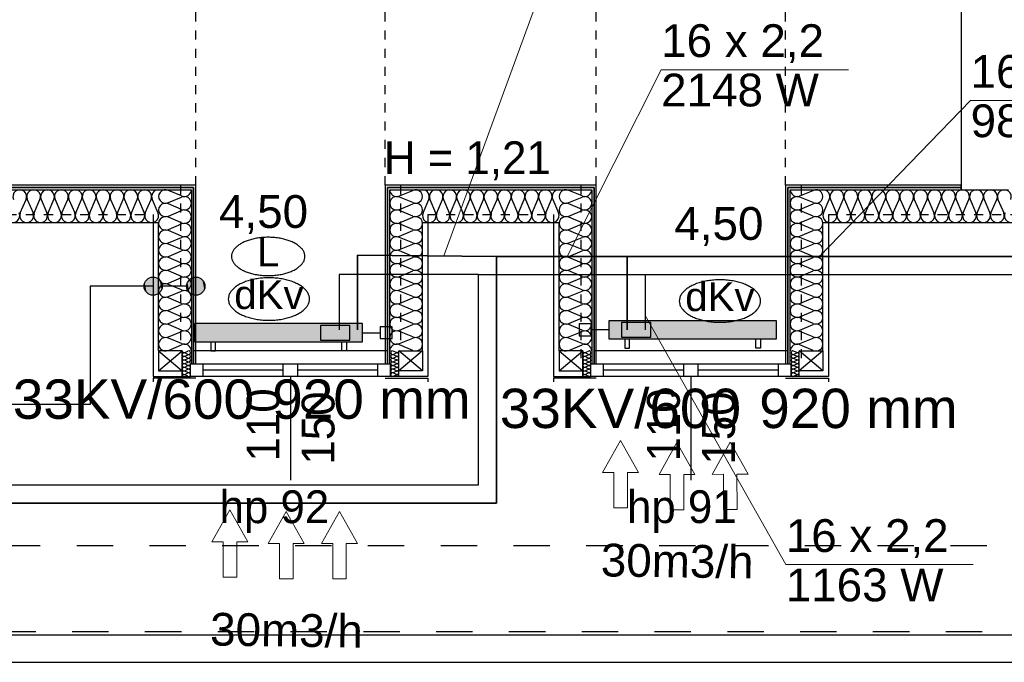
# Model space of a CAD drawing. Header units: millimetres. Extents: x 45180 to 119519, y 31297 to 302414.
# Tile 62 of 97: x 62897 to 68306, y 241100 to 244629. Entities that reach past the tile are written whole.
import ezdxf
from ezdxf.lldxf.tags import DXFTag

# ---------------------------------------------------------------- set-up
doc = ezdxf.new("R2010")
doc.units = ezdxf.units.MM
doc.header["$MEASUREMENT"] = 0
doc.linetypes.add('Hidden Line', pattern=[100, 50, -50])
doc.linetypes.add('Przerywana', pattern=[400, 200, -200])
doc.layers.get('0').update_dxf_attribs({"color": 252})
for name, color, linetype in [('#opisy', 7, 'Continuous'), ('#podkład', 252, 'Continuous'), ('IS_Armatura_podłączeniowa_grz._dolnozas.', 7, 'SOLID'), ('IS_Armatura_Therm', 7, 'SOLID'), ('IS_Grafika', 7, 'SOLID'), ('IS_Grzejniki_Plan_rzut', 7, 'SOLID'), ('IS_Opisy_działek_Therm', 7, 'SOLID'), ('IS_Text_Armatury_Therm', 7, 'Continuous'), ('IS_Text_Odbiornikow_Therm', 7, 'Continuous')]:
    doc.layers.add(name, color=color, linetype=linetype)
doc.layers.add('IS_Powrót', color=5, linetype='DASHDOT', lineweight=35)
doc.layers.add('IS_Zasilanie', color=1, linetype='SOLID', lineweight=30)
doc.styles.add('ARIAL', font='arial.ttf', dxfattribs={"width": 0.75})
doc.styles.add('GENERATED_STYLE_5', font='txt')
doc.styles.get("Standard").update_dxf_attribs({"font": 'arial.ttf', "bigfont": 'BIGFONT.SHX'})
tags = doc.linetypes.add('DASHDOT', pattern=[20, 10, -5, 0, -5]).pattern_tags.tags
tags[10:11] = [DXFTag(74, 4), DXFTag(75, 0), DXFTag(340, '0'), DXFTag(46, 0.0), DXFTag(50, 0.0), DXFTag(44, 0.0), DXFTag(45, 0.0)]
tags[8:9] = [DXFTag(74, 4), DXFTag(75, 0), DXFTag(340, '0'), DXFTag(46, 0.0), DXFTag(50, 0.0), DXFTag(44, 0.0), DXFTag(45, 0.0)]
tags[6:7] = [DXFTag(74, 4), DXFTag(75, 0), DXFTag(340, '0'), DXFTag(46, 0.0), DXFTag(50, 0.0), DXFTag(44, 0.0), DXFTag(45, 0.0)]
tags[4:5] = [DXFTag(74, 4), DXFTag(75, 0), DXFTag(340, '0'), DXFTag(46, 0.0), DXFTag(50, 0.0), DXFTag(44, 0.0), DXFTag(45, 0.0)]
tags = doc.linetypes.add('SOLID', pattern=[10, 10, 0]).pattern_tags.tags
tags[6:7] = [DXFTag(74, 4), DXFTag(75, 0), DXFTag(340, '0'), DXFTag(46, 0.0), DXFTag(50, 0.0), DXFTag(44, 0.0), DXFTag(45, 0.0)]
tags[4:5] = [DXFTag(74, 4), DXFTag(75, 0), DXFTag(340, '0'), DXFTag(46, 0.0), DXFTag(50, 0.0), DXFTag(44, 0.0), DXFTag(45, 0.0)]

# ---------------------------------------------------------------- blocks, each defined once
blk = doc.blocks.new('E210168')
at = {"color": 7, "lineweight": 13}
for p, q in [((19.41, 19.75), (19.41, 13.6)), ((19.41, 19.75), (36.98, 9.88)), ((19.41, 0), (36.98, 9.88)), ((19.41, 6.15), (19.41, 0))]:
    blk.add_line(p, q, dxfattribs=at)
blk.add_lwpolyline([(19.41, 13.6), (0, 13.6), (0, 6.15), (19.41, 6.15)], dxfattribs=at)

msp = doc.modelspace()

# ---------------------------------------------------------------- hatches: boundary and pattern name
at = {"layer": 'IS_Grzejniki_Plan_rzut', "ltscale": 10}
for points in [[(63860, 242860), (64780, 242860), (64780, 242960), (63860, 242960)], [(66134, 242876), (67054, 242876), (67054, 242976), (66134, 242976)]]:
    msp.add_hatch(color=251, dxfattribs=at).paths.add_polyline_path(points)

# ---------------------------------------------------------------- linework, layer by layer
at = {"layer": '#podkład', "linetype": 'Continuous'}
for p, q in [((68070, 246410), (68070, 243695)), ((63852.5, 243707.5), (60877.5, 243707.5)), ((60877.5, 243707.5), (63852.5, 243707.5)), ((63865, 243720), (60890, 243720)), ((63852.5, 242740), (63852.5, 243707.5)), ((63852.5, 243707.5), (63852.5, 242740)), ((63865, 242740), (63865, 243720)), ((66065, 243720), (64905, 243720)), ((64905, 243720), (64905, 242740)), ((66052.5, 243707.5), (64917.5, 243707.5)), ((64917.5, 243707.5), (66052.5, 243707.5)), ((64917.5, 243707.5), (64917.5, 242740)), ((64917.5, 242740), (64917.5, 243707.5)), ((66052.5, 242740), (66052.5, 243707.5)), ((66052.5, 243707.5), (66052.5, 242740)), ((66065, 242740), (66065, 243720)), ((68070, 243720), (67105, 243720)), ((67105, 243720), (67105, 242740)), ((68070, 243707.5), (67117.5, 243707.5)), ((67117.5, 243707.5), (68070, 243707.5)), ((67117.5, 243707.5), (67117.5, 242740)), ((67117.5, 242740), (67117.5, 243707.5)), ((68070, 243707.5), (68070, 243720)), ((68070, 243695), (68070, 243707.5)), ((60865, 243695), (63840, 243695)), ((63786.4, 243661.2), (63713.6, 243691.9)), ((63713.6, 243624.3), (63786.4, 243655)), ((63840, 243695), (63840, 242740)), ((64930, 243695), (66040, 243695)), ((64930, 242740), (64930, 243695)), ((64983.6, 243661.2), (65056.4, 243691.9)), ((65056.4, 243624.3), (64983.6, 243655)), ((65986.4, 243661.2), (65913.6, 243691.9)), ((65913.6, 243624.3), (65986.4, 243655)), ((66040, 243695), (66040, 242740)), ((67130, 243695), (68070, 243695)), ((67130, 242740), (67130, 243695)), ((67183.6, 243661.2), (67256.4, 243691.9)), ((67256.4, 243624.3), (67183.6, 243655)), ((68070, 243695), (68330, 243695)), ((62900.4, 243568.6), (62932.1, 243641.4)), ((62938.5, 243641.4), (62970.3, 243568.6)), ((62976.7, 243568.6), (63008.4, 243641.4)), ((63014.8, 243641.4), (63046.5, 243568.6)), ((63052.9, 243568.6), (63084.7, 243641.4)), ((63091.1, 243641.4), (63122.8, 243568.6)), ((63129.2, 243568.6), (63161, 243641.4)), ((63167.4, 243641.4), (63199.1, 243568.6)), ((63205.5, 243568.6), (63237.2, 243641.4)), ((63243.7, 243641.4), (63275.4, 243568.6)), ((63281.8, 243568.6), (63313.5, 243641.4)), ((63319.9, 243641.4), (63351.7, 243568.6)), ((63358.1, 243568.6), (63389.8, 243641.4)), ((63396.2, 243641.4), (63427.9, 243568.6)), ((63434.4, 243568.6), (63466.1, 243641.4)), ((63472.5, 243641.4), (63504.2, 243568.6)), ((63510.6, 243568.6), (63542.4, 243641.4)), ((63548.8, 243641.4), (63580.5, 243568.6)), ((63586.9, 243568.6), (63618.7, 243641.4)), ((63625.1, 243641.4), (63656.8, 243568.6)), ((63786.4, 243587.5), (63713.6, 243618.2)), ((64983.6, 243587.5), (65056.4, 243618.2)), ((65113.1, 243568.6), (65144.3, 243641.4)), ((65150.6, 243641.4), (65181.8, 243568.6)), ((65188.1, 243568.6), (65219.3, 243641.4)), ((65225.6, 243641.4), (65256.8, 243568.6)), ((65263.1, 243568.6), (65294.3, 243641.4)), ((65300.6, 243641.4), (65331.8, 243568.6)), ((65338.1, 243568.6), (65369.3, 243641.4)), ((65375.6, 243641.4), (65406.8, 243568.6)), ((65413.1, 243568.6), (65444.3, 243641.4)), ((65450.6, 243641.4), (65481.8, 243568.6)), ((65488.1, 243568.6), (65519.3, 243641.4)), ((65525.6, 243641.4), (65556.8, 243568.6)), ((65563.1, 243568.6), (65594.3, 243641.4)), ((65600.6, 243641.4), (65631.8, 243568.6)), ((65638.1, 243568.6), (65669.3, 243641.4)), ((65675.6, 243641.4), (65706.8, 243568.6)), ((65713.1, 243568.6), (65744.3, 243641.4)), ((65750.6, 243641.4), (65781.8, 243568.6)), ((65788.1, 243568.6), (65819.3, 243641.4)), ((65825.6, 243641.4), (65856.8, 243568.6)), ((65986.4, 243587.5), (65913.6, 243618.2)), ((67183.6, 243587.5), (67256.4, 243618.2)), ((67313.2, 243568.6), (67345.1, 243641.4)), ((67351.6, 243641.4), (67383.4, 243568.6)), ((67389.9, 243568.6), (67421.8, 243641.4)), ((67428.2, 243641.4), (67460.1, 243568.6)), ((67466.6, 243568.6), (67498.4, 243641.4)), ((67504.9, 243641.4), (67536.8, 243568.6)), ((67543.2, 243568.6), (67575.1, 243641.4)), ((67581.6, 243641.4), (67613.4, 243568.6)), ((67619.9, 243568.6), (67651.8, 243641.4)), ((67658.2, 243641.4), (67690.1, 243568.6)), ((67696.6, 243568.6), (67728.4, 243641.4)), ((67734.9, 243641.4), (67766.8, 243568.6)), ((67773.2, 243568.6), (67805.1, 243641.4)), ((67811.6, 243641.4), (67843.4, 243568.6)), ((67849.9, 243568.6), (67881.8, 243641.4)), ((67888.2, 243641.4), (67920.1, 243568.6)), ((67926.6, 243568.6), (67958.4, 243641.4)), ((67964.9, 243641.4), (67996.8, 243568.6)), ((68003.2, 243568.6), (68035.1, 243641.4)), ((68041.6, 243641.4), (68073.4, 243568.6)), ((68079.9, 243568.6), (68111.8, 243641.4)), ((68118.2, 243641.4), (68150.1, 243568.6)), ((68156.6, 243568.6), (68188.4, 243641.4)), ((68194.9, 243641.4), (68226.8, 243568.6)), ((68233.2, 243568.6), (68265.1, 243641.4)), ((68271.6, 243641.4), (68303.4, 243568.6)), ((63630, 243560), (63630, 242670)), ((63713.6, 243550.6), (63786.4, 243581.3)), ((63786.4, 243513.7), (63713.6, 243544.4)), ((65056.4, 243550.6), (64983.6, 243581.3)), ((64983.6, 243513.7), (65056.4, 243544.4)), ((65140, 243560), (65140, 242670)), ((65830, 243560), (65830, 242670)), ((65913.6, 243550.6), (65986.4, 243581.3)), ((65986.4, 243513.7), (65913.6, 243544.4)), ((67256.4, 243550.6), (67183.6, 243581.3)), ((67183.6, 243513.7), (67256.4, 243544.4)), ((67340, 243560), (67340, 242670)), ((60685, 243515), (63660, 243515)), ((63660, 242810), (63660, 243515)), ((63713.6, 243476.8), (63786.4, 243507.5)), ((65056.4, 243476.8), (64983.6, 243507.5)), ((65110, 242810), (65110, 243515)), ((65110, 243515), (65860, 243515)), ((65860, 242810), (65860, 243515)), ((65913.6, 243476.8), (65986.4, 243507.5)), ((67256.4, 243476.8), (67183.6, 243507.5)), ((67310, 242810), (67310, 243515)), ((67310, 243515), (68690, 243515)), ((63786.4, 243440), (63713.6, 243470.7)), ((63713.6, 243403.1), (63786.4, 243433.8)), ((64983.6, 243440), (65056.4, 243470.7)), ((65056.4, 243403.1), (64983.6, 243433.8)), ((65986.4, 243440), (65913.6, 243470.7)), ((65913.6, 243403.1), (65986.4, 243433.8)), ((67183.6, 243440), (67256.4, 243470.7)), ((67256.4, 243403.1), (67183.6, 243433.8)), ((63786.4, 243366.2), (63713.6, 243396.9)), ((64983.6, 243366.2), (65056.4, 243396.9)), ((65986.4, 243366.2), (65913.6, 243396.9)), ((67183.6, 243366.2), (67256.4, 243396.9)), ((63713.6, 243329.3), (63786.4, 243360)), ((63786.4, 243292.5), (63713.6, 243323.2)), ((65056.4, 243329.3), (64983.6, 243360)), ((64983.6, 243292.5), (65056.4, 243323.2)), ((65913.6, 243329.3), (65986.4, 243360)), ((65986.4, 243292.5), (65913.6, 243323.2)), ((67256.4, 243329.3), (67183.6, 243360)), ((67183.6, 243292.5), (67256.4, 243323.2)), ((63713.6, 243255.6), (63786.4, 243286.3)), ((65056.4, 243255.6), (64983.6, 243286.3)), ((65913.6, 243255.6), (65986.4, 243286.3)), ((67256.4, 243255.6), (67183.6, 243286.3)), ((63786.4, 243218.7), (63713.6, 243249.4)), ((63713.6, 243181.8), (63786.4, 243212.5)), ((64983.6, 243218.7), (65056.4, 243249.4)), ((65056.4, 243181.8), (64983.6, 243212.5)), ((65986.4, 243218.7), (65913.6, 243249.4)), ((65913.6, 243181.8), (65986.4, 243212.5)), ((67183.6, 243218.7), (67256.4, 243249.4)), ((67256.4, 243181.8), (67183.6, 243212.5)), ((63630, 243165.6), (63284.6, 243165.6)), ((63284.6, 243165.6), (63284.6, 242516)), ((63815, 243165.6), (63680, 243165.6)), ((63786.4, 243145), (63713.6, 243175.7)), ((64983.6, 243145), (65056.4, 243175.7)), ((65986.4, 243145), (65913.6, 243175.7)), ((67183.6, 243145), (67256.4, 243175.7)), ((63713.6, 243108.1), (63786.4, 243138.8)), ((65056.4, 243108.1), (64983.6, 243138.8)), ((65913.6, 243108.1), (65986.4, 243138.8)), ((67256.4, 243108.1), (67183.6, 243138.8)), ((63786.4, 243071.2), (63713.6, 243101.9)), ((63713.6, 243034.3), (63786.4, 243065)), ((64983.6, 243071.2), (65056.4, 243101.9)), ((65056.4, 243034.3), (64983.6, 243065)), ((65986.4, 243071.2), (65913.6, 243101.9)), ((65913.6, 243034.3), (65986.4, 243065)), ((67183.6, 243071.2), (67256.4, 243101.9)), ((67256.4, 243034.3), (67183.6, 243065)), ((63786.4, 242997.5), (63713.6, 243028.2)), ((64983.6, 242997.5), (65056.4, 243028.2)), ((65986.4, 242997.5), (65913.6, 243028.2)), ((67183.6, 242997.5), (67256.4, 243028.2)), ((63713.6, 242960.6), (63786.4, 242991.3)), ((63786.4, 242923.7), (63713.6, 242954.4)), ((65056.4, 242960.6), (64983.6, 242991.3)), ((64983.6, 242923.7), (65056.4, 242954.4)), ((65913.6, 242960.6), (65986.4, 242991.3)), ((65986.4, 242923.7), (65913.6, 242954.4)), ((67256.4, 242960.6), (67183.6, 242991.3)), ((67183.6, 242923.7), (67256.4, 242954.4)), ((63713.6, 242886.8), (63786.4, 242917.5)), ((65056.4, 242886.8), (64983.6, 242917.5)), ((65913.6, 242886.8), (65986.4, 242917.5)), ((67256.4, 242886.8), (67183.6, 242917.5)), ((63786.4, 242850), (63713.6, 242880.7)), ((63713.6, 242813.1), (63786.4, 242843.8)), ((64983.6, 242850), (65056.4, 242880.7)), ((65056.4, 242813.1), (64983.6, 242843.8)), ((65986.4, 242850), (65913.6, 242880.7)), ((65913.6, 242813.1), (65986.4, 242843.8)), ((67183.6, 242850), (67256.4, 242880.7)), ((67256.4, 242813.1), (67183.6, 242843.8)), ((63660, 242810), (63660, 242700)), ((63790, 242810), (63660, 242810)), ((63660, 242810), (63790, 242700)), ((63660, 242700), (63790, 242810)), ((63790, 242700), (63790, 242810)), ((63803.4, 242800.8), (63821.6, 242809.2)), ((63821.6, 242790.8), (63803.4, 242799.2)), ((63803.4, 242780.8), (63821.6, 242789.2)), ((63821.6, 242770.8), (63803.4, 242779.2)), ((64915, 242810), (63855, 242810)), ((64966.6, 242800.8), (64948.4, 242809.2)), ((64948.4, 242790.8), (64966.6, 242799.2)), ((64966.6, 242780.8), (64948.4, 242789.2)), ((64948.4, 242770.8), (64966.6, 242779.2)), ((65110, 242700), (64980, 242810)), ((65110, 242810), (64980, 242700)), ((64980, 242810), (65110, 242810)), ((64980, 242700), (64980, 242810)), ((65110, 242810), (65110, 242700)), ((65860, 242810), (65860, 242700)), ((65990, 242810), (65860, 242810)), ((65860, 242810), (65990, 242700)), ((65860, 242700), (65990, 242810)), ((65990, 242700), (65990, 242810)), ((66003.4, 242800.8), (66021.6, 242809.2)), ((66021.6, 242790.8), (66003.4, 242799.2)), ((66003.4, 242780.8), (66021.6, 242789.2)), ((66021.6, 242770.8), (66003.4, 242779.2)), ((67115, 242810), (66055, 242810)), ((67166.6, 242800.8), (67148.4, 242809.2)), ((67148.4, 242790.8), (67166.6, 242799.2)), ((67166.6, 242780.8), (67148.4, 242789.2)), ((67148.4, 242770.8), (67166.6, 242779.2)), ((67310, 242700), (67180, 242810)), ((67310, 242810), (67180, 242700)), ((67180, 242810), (67310, 242810)), ((67180, 242700), (67180, 242810)), ((67310, 242810), (67310, 242700)), ((63803.4, 242760.8), (63821.6, 242769.2)), ((63821.6, 242750.8), (63803.4, 242759.2)), ((63803.4, 242740.8), (63821.6, 242749.2)), ((63821.6, 242730.8), (63803.4, 242739.2)), ((63803.4, 242720.8), (63821.6, 242729.2)), ((63835, 242740), (64935, 242740)), ((63835, 242670), (63835, 242740)), ((63840, 242740), (63852.5, 242740)), ((63852.5, 242740), (63865, 242740)), ((63905, 242670), (63905, 242740)), ((64345, 242670), (64345, 242740)), ((64425, 242670), (64425, 242740)), ((64865, 242670), (64865, 242740)), ((64905, 242740), (64917.5, 242740)), ((64917.5, 242740), (64930, 242740)), ((64935, 242670), (64935, 242740)), ((64966.6, 242760.8), (64948.4, 242769.2)), ((64948.4, 242750.8), (64966.6, 242759.2)), ((64966.6, 242740.8), (64948.4, 242749.2)), ((64948.4, 242730.8), (64966.6, 242739.2)), ((64966.6, 242720.8), (64948.4, 242729.2)), ((66003.4, 242760.8), (66021.6, 242769.2)), ((66021.6, 242750.8), (66003.4, 242759.2)), ((66003.4, 242740.8), (66021.6, 242749.2)), ((66021.6, 242730.8), (66003.4, 242739.2)), ((66003.4, 242720.8), (66021.6, 242729.2)), ((66035, 242740), (67135, 242740)), ((66035, 242670), (66035, 242740)), ((66040, 242740), (66052.5, 242740)), ((66052.5, 242740), (66065, 242740)), ((66105, 242670), (66105, 242740)), ((66545, 242670), (66545, 242740)), ((66625, 242670), (66625, 242740)), ((67065, 242670), (67065, 242740)), ((67105, 242740), (67117.5, 242740)), ((67117.5, 242740), (67130, 242740)), ((67135, 242670), (67135, 242740)), ((67166.6, 242760.8), (67148.4, 242769.2)), ((67148.4, 242750.8), (67166.6, 242759.2)), ((67166.6, 242740.8), (67148.4, 242749.2)), ((67148.4, 242730.8), (67166.6, 242739.2)), ((67166.6, 242720.8), (67148.4, 242729.2)), ((63630, 242670), (63835, 242670)), ((63660, 242700), (63790, 242700)), ((63790, 242670), (63790, 242700)), ((63821.6, 242710.8), (63803.4, 242719.2)), ((63803.4, 242700.8), (63821.6, 242709.2)), ((63821.6, 242690.8), (63803.4, 242699.2)), ((63803.4, 242680.8), (63821.6, 242689.2)), ((63821.6, 242670.8), (63803.4, 242679.2)), ((64935, 242670), (63835, 242670)), ((64345, 242705), (63905, 242705)), ((64385, 242670), (64385, 242100)), ((64865, 242705), (64425, 242705)), ((65140, 242670), (64935, 242670)), ((64948.4, 242710.8), (64966.6, 242719.2)), ((64966.6, 242700.8), (64948.4, 242709.2)), ((64948.4, 242690.8), (64966.6, 242699.2)), ((64966.6, 242680.8), (64948.4, 242689.2)), ((64948.4, 242670.8), (64966.6, 242679.2)), ((65110, 242700), (64980, 242700)), ((64980, 242670), (64980, 242700)), ((65830, 242670), (66035, 242670)), ((65860, 242700), (65990, 242700)), ((65990, 242670), (65990, 242700)), ((66021.6, 242710.8), (66003.4, 242719.2)), ((66003.4, 242700.8), (66021.6, 242709.2)), ((66021.6, 242690.8), (66003.4, 242699.2)), ((66003.4, 242680.8), (66021.6, 242689.2)), ((66021.6, 242670.8), (66003.4, 242679.2)), ((67135, 242670), (66035, 242670)), ((66545, 242705), (66105, 242705)), ((66585, 242670), (66585, 242100)), ((67065, 242705), (66625, 242705)), ((67340, 242670), (67135, 242670)), ((67148.4, 242710.8), (67166.6, 242719.2)), ((67166.6, 242700.8), (67148.4, 242709.2)), ((67148.4, 242690.8), (67166.6, 242699.2)), ((67166.6, 242680.8), (67148.4, 242689.2)), ((67148.4, 242670.8), (67166.6, 242679.2)), ((67310, 242700), (67180, 242700)), ((67180, 242670), (67180, 242700)), ((63630, 242660), (63630, 242640)), ((63865, 242660), (63630, 242660)), ((64905, 242660), (65140, 242660)), ((65140, 242660), (65140, 242640)), ((65830, 242660), (65830, 242640)), ((66065, 242660), (65830, 242660)), ((67105, 242660), (67340, 242660)), ((67340, 242660), (67340, 242640)), ((63284.6, 242516), (62691.7, 242516)), ((59230, 241250), (71190, 241250)), ((59080, 241100), (71190, 241100))]:
    msp.add_line(p, q, dxfattribs=at)
at = {"layer": '#podkład', "linetype": 'Hidden Line'}
for p, q in [((63865, 243720), (63865, 245930)), ((64905, 243720), (64905, 245930)), ((66065, 243720), (66065, 245930)), ((67105, 243720), (67105, 245930)), ((63780, 243720), (63780, 242840)), ((64990, 243720), (64990, 242840)), ((65980, 243720), (65980, 242740)), ((67190, 243720), (67190, 242740)), ((60730, 243560), (63630, 243560)), ((65140, 243560), (65830, 243560)), ((67340, 243560), (68660, 243560))]:
    msp.add_line(p, q, dxfattribs=at)
at = {"layer": '#podkład', "linetype": 'Przerywana'}
for p, q in [((71810, 241740), (59770, 241740)), ((59585, 241270), (71210, 241270))]:
    msp.add_line(p, q, dxfattribs=at)
at = {"layer": '#podkład', "linetype": 'Continuous'}
for centre in [(63630, 243165.6), (63865, 243165.6)]:
    msp.add_circle(centre, 50, dxfattribs=at)
for centre, major_axis, ratio, start_param, end_param in [((62897.2, 243656.7), (0, 38.3), 0.996316, 4.299595, 8.266774), ((62973.5, 243656.7), (0, 38.3), 0.996316, 4.299595, 8.266774), ((63049.7, 243656.7), (0, 38.3), 0.996316, 4.299595, 8.266774), ((63126, 243656.7), (0, 38.3), 0.996316, 4.299595, 8.266774), ((63202.3, 243656.7), (0, 38.3), 0.996316, 4.299595, 8.266774), ((63278.6, 243656.7), (0, 38.3), 0.996316, 4.299595, 8.266774), ((63354.9, 243656.7), (0, 38.3), 0.996316, 4.299595, 8.266774), ((63431.2, 243656.7), (0, 38.3), 0.996316, 4.299595, 8.266774), ((63507.4, 243656.7), (0, 38.3), 0.996316, 4.299595, 8.266774), ((63583.7, 243656.7), (0, 38.3), 0.996316, 4.299595, 8.266774), ((63698.3, 243658.1), (-38.3, 0), 0.963245, 4.299595, 8.266775), ((65071.7, 243658.1), (-38.3, 0), 0.963245, 1.158003, 5.125183), ((65185, 243656.7), (0, 38.3), 0.979571, 4.299595, 8.266774), ((65260, 243656.7), (0, 38.3), 0.979571, 4.299595, 8.266774), ((65335, 243656.7), (0, 38.3), 0.979571, 4.299595, 8.266774), ((65410, 243656.7), (0, 38.3), 0.979571, 4.299595, 8.266774), ((65485, 243656.7), (0, 38.3), 0.979571, 4.299595, 8.266774), ((65560, 243656.7), (0, 38.3), 0.979571, 4.299595, 8.266774), ((65635, 243656.7), (0, 38.3), 0.979571, 4.299595, 8.266774), ((65710, 243656.7), (0, 38.3), 0.979571, 4.299595, 8.266774), ((65785, 243656.7), (0, 38.3), 0.979571, 4.299595, 8.266774), ((65898.3, 243658.1), (-38.3, 0), 0.963245, 4.299595, 8.266775), ((67271.7, 243658.1), (-38.3, 0), 0.963245, 1.158003, 5.125183), ((67386.7, 243656.7), (38.3, 0), 0.998662, 5.870392, 9.837571), ((67463.3, 243656.7), (38.3, 0), 0.998662, 5.870392, 9.837571), ((67540, 243656.7), (38.3, 0), 0.998662, 5.870392, 9.837571), ((67616.7, 243656.7), (38.3, 0), 0.998662, 5.870392, 9.837571), ((67693.3, 243656.7), (38.3, 0), 0.998662, 5.870392, 9.837571), ((67770, 243656.7), (38.3, 0), 0.998662, 5.870392, 9.837571), ((67846.7, 243656.7), (38.3, 0), 0.998662, 5.870392, 9.837571), ((67923.3, 243656.7), (38.3, 0), 0.998662, 5.870392, 9.837571), ((68000, 243656.7), (38.3, 0), 0.998662, 5.870392, 9.837571), ((68076.7, 243656.7), (38.3, 0), 0.998662, 5.870392, 9.837571), ((68153.3, 243656.7), (38.3, 0), 0.998662, 5.870392, 9.837571), ((68230, 243656.7), (38.3, 0), 0.998662, 5.870392, 9.837571), ((68306.7, 243656.7), (38.3, 0), 0.998662, 5.870392, 9.837571), ((63660, 243656.7), (0, 38.3), 0.996316, 0, 1.983589), ((63801.7, 243695), (-38.3, 0), 0.963245, 1.158004, 3.141593), ((63801.7, 243621.2), (-38.3, 0), 0.963245, 1.158004, 5.125183), ((64968.3, 243621.2), (-38.3, 0), 0.963245, 4.299595, 8.266774), ((64968.3, 243695), (-38.3, 0), 0.963245, 0, 1.983589), ((65110, 243656.7), (0, 38.3), 0.979571, 4.299596, 6.283185), ((65860, 243656.7), (0, 38.3), 0.979571, 0, 1.983589), ((66001.7, 243695), (-38.3, 0), 0.963245, 1.158004, 3.141593), ((66001.7, 243621.2), (-38.3, 0), 0.963245, 1.158004, 5.125183), ((67168.3, 243621.2), (-38.3, 0), 0.963245, 4.299595, 8.266774), ((67168.3, 243695), (-38.3, 0), 0.963245, 0, 1.983589), ((67310, 243656.7), (38.3, 0), 0.998662, 5.870392, 7.853982), ((63698.3, 243584.4), (-38.3, 0), 0.963245, 4.299595, 8.266775), ((65071.7, 243584.4), (-38.3, 0), 0.963245, 1.158003, 5.125183), ((65898.3, 243584.4), (-38.3, 0), 0.963245, 4.299595, 8.266775), ((67271.7, 243584.4), (-38.3, 0), 0.963245, 1.158003, 5.125183), ((62859, 243553.3), (0, 38.3), 0.996316, 1.158003, 5.125183), ((62935.3, 243553.3), (0, 38.3), 0.996316, 1.158003, 5.125183), ((63011.6, 243553.3), (0, 38.3), 0.996316, 1.158003, 5.125183), ((63087.9, 243553.3), (0, 38.3), 0.996316, 1.158003, 5.125183), ((63164.2, 243553.3), (0, 38.3), 0.996316, 1.158003, 5.125183), ((63240.4, 243553.3), (0, 38.3), 0.996316, 1.158003, 5.125183), ((63316.7, 243553.3), (0, 38.3), 0.996316, 1.158003, 5.125183), ((63393, 243553.3), (0, 38.3), 0.996316, 1.158003, 5.125183), ((63469.3, 243553.3), (0, 38.3), 0.996316, 1.158003, 5.125183), ((63545.6, 243553.3), (0, 38.3), 0.996316, 1.158003, 5.125183), ((63621.9, 243553.3), (0, 38.3), 0.996316, 1.158003, 5.125183), ((63698.3, 243510.6), (-38.3, 0), 0.963245, 4.299595, 8.266775), ((63801.7, 243547.5), (-38.3, 0), 0.963245, 1.158004, 5.125183), ((64968.3, 243547.5), (-38.3, 0), 0.963245, 4.299595, 8.266774), ((65071.7, 243510.6), (-38.3, 0), 0.963245, 1.158003, 5.125183), ((65147.5, 243553.3), (0, 38.3), 0.979571, 1.158003, 5.125183), ((65222.5, 243553.3), (0, 38.3), 0.979571, 1.158003, 5.125183), ((65297.5, 243553.3), (0, 38.3), 0.979571, 1.158003, 5.125183), ((65372.5, 243553.3), (0, 38.3), 0.979571, 1.158003, 5.125183), ((65447.5, 243553.3), (0, 38.3), 0.979571, 1.158003, 5.125183), ((65522.5, 243553.3), (0, 38.3), 0.979571, 1.158003, 5.125183), ((65597.5, 243553.3), (0, 38.3), 0.979571, 1.158003, 5.125183), ((65672.5, 243553.3), (0, 38.3), 0.979571, 1.158003, 5.125183), ((65747.5, 243553.3), (0, 38.3), 0.979571, 1.158003, 5.125183), ((65822.5, 243553.3), (0, 38.3), 0.979571, 1.158003, 5.125183), ((65898.3, 243510.6), (-38.3, 0), 0.963245, 4.299595, 8.266775), ((66001.7, 243547.5), (-38.3, 0), 0.963245, 1.158004, 5.125183), ((67168.3, 243547.5), (-38.3, 0), 0.963245, 4.299595, 8.266774), ((67271.7, 243510.6), (-38.3, 0), 0.963245, 1.158003, 5.125183), ((67348.3, 243553.3), (38.3, 0), 0.998662, 2.728799, 6.695979), ((67425, 243553.3), (38.3, 0), 0.998662, 2.728799, 6.695979), ((67501.7, 243553.3), (38.3, 0), 0.998662, 2.728799, 6.695979), ((67578.3, 243553.3), (38.3, 0), 0.998662, 2.728799, 6.695979), ((67655, 243553.3), (38.3, 0), 0.998662, 2.728799, 6.695979), ((67731.7, 243553.3), (38.3, 0), 0.998662, 2.728799, 6.695979), ((67808.3, 243553.3), (38.3, 0), 0.998662, 2.728799, 6.695979), ((67885, 243553.3), (38.3, 0), 0.998662, 2.728799, 6.695979), ((67961.7, 243553.3), (38.3, 0), 0.998662, 2.728799, 6.695979), ((68038.3, 243553.3), (38.3, 0), 0.998662, 2.728799, 6.695979), ((68115, 243553.3), (38.3, 0), 0.998662, 2.728799, 6.695979), ((68191.7, 243553.3), (38.3, 0), 0.998662, 2.728799, 6.695979), ((68268.3, 243553.3), (38.3, 0), 0.998662, 2.728799, 6.695979), ((68345, 243553.3), (38.3, 0), 0.998662, 2.728799, 6.695979), ((63801.7, 243473.7), (-38.3, 0), 0.963245, 1.158004, 5.125183), ((64968.3, 243473.7), (-38.3, 0), 0.963245, 4.299595, 8.266774), ((66001.7, 243473.7), (-38.3, 0), 0.963245, 1.158004, 5.125183), ((67168.3, 243473.7), (-38.3, 0), 0.963245, 4.299595, 8.266774), ((63698.3, 243436.9), (-38.3, 0), 0.963245, 4.299595, 8.266775), ((63801.7, 243400), (-38.3, 0), 0.963245, 1.158004, 5.125183), ((64968.3, 243400), (-38.3, 0), 0.963245, 4.299595, 8.266774), ((65071.7, 243436.9), (-38.3, 0), 0.963245, 1.158003, 5.125183), ((65898.3, 243436.9), (-38.3, 0), 0.963245, 4.299595, 8.266775), ((66001.7, 243400), (-38.3, 0), 0.963245, 1.158004, 5.125183), ((67168.3, 243400), (-38.3, 0), 0.963245, 4.299595, 8.266774), ((67271.7, 243436.9), (-38.3, 0), 0.963245, 1.158003, 5.125183), ((63698.3, 243363.1), (-38.3, 0), 0.963245, 4.299595, 8.266775), ((65071.7, 243363.1), (-38.3, 0), 0.963245, 1.158003, 5.125183), ((65898.3, 243363.1), (-38.3, 0), 0.963245, 4.299595, 8.266775), ((67271.7, 243363.1), (-38.3, 0), 0.963245, 1.158003, 5.125183), ((63698.3, 243289.4), (-38.3, 0), 0.963245, 4.299595, 8.266775), ((63801.7, 243326.2), (-38.3, 0), 0.963245, 1.158004, 5.125183), ((64968.3, 243326.2), (-38.3, 0), 0.963245, 4.299595, 8.266774), ((65071.7, 243289.4), (-38.3, 0), 0.963245, 1.158003, 5.125183), ((65898.3, 243289.4), (-38.3, 0), 0.963245, 4.299595, 8.266775), ((66001.7, 243326.2), (-38.3, 0), 0.963245, 1.158004, 5.125183), ((67168.3, 243326.2), (-38.3, 0), 0.963245, 4.299595, 8.266774), ((67271.7, 243289.4), (-38.3, 0), 0.963245, 1.158003, 5.125183), ((63801.7, 243252.5), (-38.3, 0), 0.963245, 1.158004, 5.125183), ((64968.3, 243252.5), (-38.3, 0), 0.963245, 4.299595, 8.266774), ((66001.7, 243252.5), (-38.3, 0), 0.963245, 1.158004, 5.125183), ((67168.3, 243252.5), (-38.3, 0), 0.963245, 4.299595, 8.266774), ((63698.3, 243215.6), (-38.3, 0), 0.963245, 4.299595, 8.266775), ((63801.7, 243178.7), (-38.3, 0), 0.963245, 1.158004, 5.125183), ((64968.3, 243178.7), (-38.3, 0), 0.963245, 4.299595, 8.266774), ((65071.7, 243215.6), (-38.3, 0), 0.963245, 1.158003, 5.125183), ((65898.3, 243215.6), (-38.3, 0), 0.963245, 4.299595, 8.266775), ((66001.7, 243178.7), (-38.3, 0), 0.963245, 1.158004, 5.125183), ((67168.3, 243178.7), (-38.3, 0), 0.963245, 4.299595, 8.266774), ((67271.7, 243215.6), (-38.3, 0), 0.963245, 1.158003, 5.125183), ((63698.3, 243141.9), (-38.3, 0), 0.963245, 4.299595, 8.266775), ((65071.7, 243141.9), (-38.3, 0), 0.963245, 1.158003, 5.125183), ((65898.3, 243141.9), (-38.3, 0), 0.963245, 4.299595, 8.266775), ((67271.7, 243141.9), (-38.3, 0), 0.963245, 1.158003, 5.125183), ((63698.3, 243068.1), (-38.3, 0), 0.963245, 4.299595, 8.266775), ((63801.7, 243105), (-38.3, 0), 0.963245, 1.158004, 5.125183), ((64968.3, 243105), (-38.3, 0), 0.963245, 4.299595, 8.266774), ((65071.7, 243068.1), (-38.3, 0), 0.963245, 1.158003, 5.125183), ((65898.3, 243068.1), (-38.3, 0), 0.963245, 4.299595, 8.266775), ((66001.7, 243105), (-38.3, 0), 0.963245, 1.158004, 5.125183), ((67168.3, 243105), (-38.3, 0), 0.963245, 4.299595, 8.266774), ((67271.7, 243068.1), (-38.3, 0), 0.963245, 1.158003, 5.125183), ((63801.7, 243031.2), (-38.3, 0), 0.963245, 1.158004, 5.125183), ((64968.3, 243031.2), (-38.3, 0), 0.963245, 4.299595, 8.266774), ((66001.7, 243031.2), (-38.3, 0), 0.963245, 1.158004, 5.125183), ((67168.3, 243031.2), (-38.3, 0), 0.963245, 4.299595, 8.266774), ((63698.3, 242994.4), (-38.3, 0), 0.963245, 4.299595, 8.266775), ((63801.7, 242957.5), (-38.3, 0), 0.963245, 1.158004, 5.125183), ((64968.3, 242957.5), (-38.3, 0), 0.963245, 4.299595, 8.266774), ((65071.7, 242994.4), (-38.3, 0), 0.963245, 1.158003, 5.125183), ((65898.3, 242994.4), (-38.3, 0), 0.963245, 4.299595, 8.266775), ((66001.7, 242957.5), (-38.3, 0), 0.963245, 1.158004, 5.125183), ((67168.3, 242957.5), (-38.3, 0), 0.963245, 4.299595, 8.266774), ((67271.7, 242994.4), (-38.3, 0), 0.963245, 1.158003, 5.125183), ((63698.3, 242920.6), (-38.3, 0), 0.963245, 4.299595, 8.266775), ((65071.7, 242920.6), (-38.3, 0), 0.963245, 1.158003, 5.125183), ((65898.3, 242920.6), (-38.3, 0), 0.963245, 4.299595, 8.266775), ((67271.7, 242920.6), (-38.3, 0), 0.963245, 1.158003, 5.125183), ((63698.3, 242846.9), (-38.3, 0), 0.963245, 4.299595, 8.266775), ((63801.7, 242883.7), (-38.3, 0), 0.963245, 1.158004, 5.125183), ((64968.3, 242883.7), (-38.3, 0), 0.963245, 4.299595, 8.266774), ((65071.7, 242846.9), (-38.3, 0), 0.963245, 1.158003, 5.125183), ((65898.3, 242846.9), (-38.3, 0), 0.963245, 4.299595, 8.266775), ((66001.7, 242883.7), (-38.3, 0), 0.963245, 1.158004, 5.125183), ((67168.3, 242883.7), (-38.3, 0), 0.963245, 4.299595, 8.266774), ((67271.7, 242846.9), (-38.3, 0), 0.963245, 1.158003, 5.125183), ((63801.7, 242810), (-38.3, 0), 0.963245, 3.141593, 5.125182), ((64968.3, 242810), (-38.3, 0), 0.963245, 4.299596, 6.283185), ((66001.7, 242810), (-38.3, 0), 0.963245, 3.141593, 5.125182), ((67168.3, 242810), (-38.3, 0), 0.963245, 4.299596, 6.283185), ((63799.6, 242790), (0, 10), 0.957061, 5.870392, 9.837571), ((63799.6, 242770), (0, 10), 0.957061, 5.870392, 9.837571), ((63799.6, 242810), (0, 10), 0.957061, 1.570796, 3.554385), ((63825.4, 242800), (0, 10), 0.957061, 2.728799, 6.695979), ((63825.4, 242780), (0, 10), 0.957061, 2.728799, 6.695979), ((64944.6, 242800), (0, 10), 0.957061, 5.870392, 9.837571), ((64944.6, 242780), (0, 10), 0.957061, 5.870392, 9.837571), ((64970.4, 242810), (0, 10), 0.957061, 2.7288, 4.712389), ((64970.4, 242790), (0, 10), 0.957061, 2.7288, 6.695979), ((64970.4, 242770), (0, 10), 0.957061, 2.7288, 6.695979), ((65999.6, 242790), (0, 10), 0.957061, 5.870392, 9.837571), ((65999.6, 242770), (0, 10), 0.957061, 5.870392, 9.837571), ((65999.6, 242810), (0, 10), 0.957061, 1.570796, 3.554385), ((66025.4, 242800), (0, 10), 0.957061, 2.728799, 6.695979), ((66025.4, 242780), (0, 10), 0.957061, 2.728799, 6.695979), ((67144.6, 242800), (0, 10), 0.957061, 5.870392, 9.837571), ((67144.6, 242780), (0, 10), 0.957061, 5.870392, 9.837571), ((67170.4, 242810), (0, 10), 0.957061, 2.7288, 4.712389), ((67170.4, 242790), (0, 10), 0.957061, 2.7288, 6.695979), ((67170.4, 242770), (0, 10), 0.957061, 2.7288, 6.695979), ((63799.6, 242750), (0, 10), 0.957061, 5.870392, 9.837571), ((63799.6, 242730), (0, 10), 0.957061, 5.870392, 9.837571), ((63825.4, 242760), (0, 10), 0.957061, 2.728799, 6.695979), ((63825.4, 242740), (0, 10), 0.957061, 2.728799, 6.695979), ((63825.4, 242720), (0, 10), 0.957061, 2.728799, 6.695979), ((64944.6, 242760), (0, 10), 0.957061, 5.870392, 9.837571), ((64944.6, 242740), (0, 10), 0.957061, 5.870392, 9.837571), ((64944.6, 242720), (0, 10), 0.957061, 5.870392, 9.837571), ((64970.4, 242750), (0, 10), 0.957061, 2.7288, 6.695979), ((64970.4, 242730), (0, 10), 0.957061, 2.7288, 6.695979), ((65999.6, 242750), (0, 10), 0.957061, 5.870392, 9.837571), ((65999.6, 242730), (0, 10), 0.957061, 5.870392, 9.837571), ((66025.4, 242760), (0, 10), 0.957061, 2.728799, 6.695979), ((66025.4, 242740), (0, 10), 0.957061, 2.728799, 6.695979), ((66025.4, 242720), (0, 10), 0.957061, 2.728799, 6.695979), ((67144.6, 242760), (0, 10), 0.957061, 5.870392, 9.837571), ((67144.6, 242740), (0, 10), 0.957061, 5.870392, 9.837571), ((67144.6, 242720), (0, 10), 0.957061, 5.870392, 9.837571), ((67170.4, 242750), (0, 10), 0.957061, 2.7288, 6.695979), ((67170.4, 242730), (0, 10), 0.957061, 2.7288, 6.695979), ((63799.6, 242710), (0, 10), 0.957061, 5.870392, 9.837571), ((63799.6, 242690), (0, 10), 0.957061, 5.870392, 9.837571), ((63799.6, 242670), (0, 10), 0.957061, 5.870392, 7.853982), ((63825.4, 242700), (0, 10), 0.957061, 2.728799, 6.695979), ((63825.4, 242680), (0, 10), 0.957061, 2.728799, 6.695979), ((64944.6, 242700), (0, 10), 0.957061, 5.870392, 9.837571), ((64944.6, 242680), (0, 10), 0.957061, 5.870392, 9.837571), ((64970.4, 242710), (0, 10), 0.957061, 2.7288, 6.695979), ((64970.4, 242690), (0, 10), 0.957061, 2.7288, 6.695979), ((64970.4, 242670), (0, 10), 0.957061, 4.712389, 6.695979), ((65999.6, 242710), (0, 10), 0.957061, 5.870392, 9.837571), ((65999.6, 242690), (0, 10), 0.957061, 5.870392, 9.837571), ((65999.6, 242670), (0, 10), 0.957061, 5.870392, 7.853982), ((66025.4, 242700), (0, 10), 0.957061, 2.728799, 6.695979), ((66025.4, 242680), (0, 10), 0.957061, 2.728799, 6.695979), ((67144.6, 242700), (0, 10), 0.957061, 5.870392, 9.837571), ((67144.6, 242680), (0, 10), 0.957061, 5.870392, 9.837571), ((67170.4, 242710), (0, 10), 0.957061, 2.7288, 6.695979), ((67170.4, 242690), (0, 10), 0.957061, 2.7288, 6.695979), ((67170.4, 242670), (0, 10), 0.957061, 4.712389, 6.695979)]:
    msp.add_ellipse(centre, major_axis=major_axis, ratio=ratio, start_param=start_param, end_param=end_param, dxfattribs=at)
at = {"layer": '#podkład', "linetype": 'Continuous', "extrusion": (0, 0, -1)}
for points in [[(-63594.6, 243200.9), (-63610.9, 243119.4), (-63610.9, 243211.8)], [(-63610.9, 243211.8), (-63630, 243115.6), (-63630, 243215.6)], [(-63610.9, 243211.8), (-63610.9, 243119.4), (-63630, 243115.6)], [(-63630, 243215.6), (-63630, 243115.6), (-63649.1, 243119.4)], [(-63630, 243215.6), (-63649.1, 243119.4), (-63649.1, 243211.8)], [(-63649.1, 243211.8), (-63649.1, 243119.4), (-63665.4, 243130.2)], [(-63649.1, 243211.8), (-63665.4, 243130.2), (-63665.4, 243200.9)], [(-63829.6, 243200.9), (-63845.9, 243119.4), (-63845.9, 243211.8)], [(-63845.9, 243211.8), (-63865, 243115.6), (-63865, 243215.6)], [(-63845.9, 243211.8), (-63845.9, 243119.4), (-63865, 243115.6)], [(-63865, 243215.6), (-63865, 243115.6), (-63884.1, 243119.4)], [(-63865, 243215.6), (-63884.1, 243119.4), (-63884.1, 243211.8)], [(-63884.1, 243211.8), (-63884.1, 243119.4), (-63900.4, 243130.2)], [(-63884.1, 243211.8), (-63900.4, 243130.2), (-63900.4, 243200.9)], [(-63583.8, 243146.4), (-63583.8, 243184.7), (-63580, 243165.6)], [(-63583.8, 243184.7), (-63594.6, 243130.2), (-63594.6, 243200.9)], [(-63583.8, 243184.7), (-63583.8, 243146.4), (-63594.6, 243130.2)], [(-63594.6, 243200.9), (-63594.6, 243130.2), (-63610.9, 243119.4)], [(-63665.4, 243200.9), (-63665.4, 243130.2), (-63676.2, 243146.4)], [(-63665.4, 243200.9), (-63676.2, 243146.4), (-63676.2, 243184.7)], [(-63676.2, 243184.7), (-63676.2, 243146.4), (-63680, 243165.6)], [(-63818.8, 243146.4), (-63818.8, 243184.7), (-63815, 243165.6)], [(-63818.8, 243184.7), (-63829.6, 243130.2), (-63829.6, 243200.9)], [(-63818.8, 243184.7), (-63818.8, 243146.4), (-63829.6, 243130.2)], [(-63829.6, 243200.9), (-63829.6, 243130.2), (-63845.9, 243119.4)], [(-63900.4, 243200.9), (-63900.4, 243130.2), (-63911.2, 243146.4)], [(-63900.4, 243200.9), (-63911.2, 243146.4), (-63911.2, 243184.7)], [(-63911.2, 243184.7), (-63911.2, 243146.4), (-63915, 243165.6)]]:
    msp.add_solid(points, dxfattribs=at)
at = {"layer": 'IS_Armatura_podłączeniowa_grz._dolnozas.', "ltscale": 10}
for p, q in [((64710, 242950), (64550, 242950)), ((64550, 242950), (64550, 242870)), ((64710, 242870), (64710, 242950)), ((66364, 242966), (66204, 242966)), ((66204, 242966), (66204, 242886)), ((66364, 242886), (66364, 242966)), ((64550, 242870), (64710, 242870)), ((64550, 242870), (64550, 242870)), ((66204, 242886), (66364, 242886)), ((66204, 242886), (66204, 242886))]:
    msp.add_line(p, q, dxfattribs=at)
at = {"layer": 'IS_Armatura_Therm', "ltscale": 10}
for p, q in [((64942.5, 242942.5), (64877.5, 242942.5)), ((64877.5, 242942.5), (64877.5, 242877.5)), ((64942.5, 242877.5), (64942.5, 242942.5)), ((66036.5, 242958.5), (65971.5, 242958.5)), ((65971.5, 242958.5), (65971.5, 242893.5)), ((66036.5, 242893.5), (66036.5, 242958.5)), ((64780, 242910), (64877.5, 242910)), ((65971.5, 242893.5), (66036.5, 242893.5)), ((66134, 242926), (66036.5, 242926)), ((64877.5, 242877.5), (64942.5, 242877.5))]:
    msp.add_line(p, q, dxfattribs=at)
at = {"layer": 'IS_Grafika', "ltscale": 10}
for points, knots in [([(64262.3, 243434.1), (64252.4, 243434.1), (64232.9, 243433.3), (64204.5, 243430.1), (64177.7, 243424.8), (64152.9, 243417.7), (64130.4, 243408.9), (64110.4, 243398.6), (64093.3, 243386.9), (64079.4, 243374), (64068.9, 243359.9), (64062.2, 243344.8), (64060.7, 243334.1), (64060.7, 243328.9)], [0, 0, 0, 0, 29.81303, 58.439291, 85.728194, 111.528232, 135.699277, 158.129661, 178.761629, 197.63058, 214.924287, 231.061128, 246.757311, 246.757311, 246.757311, 246.757311]), ([(64463.9, 243328.9), (64463.9, 243334.1), (64462.4, 243344.8), (64455.7, 243359.9), (64445.2, 243374), (64431.3, 243386.9), (64414.2, 243398.6), (64394.2, 243408.9), (64371.7, 243417.7), (64346.9, 243424.8), (64320.1, 243430.1), (64291.7, 243433.3), (64272.2, 243434.1), (64262.3, 243434.1)], [0, 0, 0, 0, 15.696184, 31.833024, 49.126731, 67.995682, 88.62765, 111.058035, 135.229079, 161.029117, 188.31802, 216.944282, 246.757311, 246.757311, 246.757311, 246.757311]), ([(64060.7, 243328.9), (64060.7, 243323.7), (64062.2, 243313), (64068.9, 243297.8), (64079.4, 243283.8), (64093.3, 243270.9), (64110.4, 243259.2), (64130.4, 243248.9), (64152.9, 243240.1), (64177.7, 243233), (64204.5, 243227.7), (64232.9, 243224.4), (64252.4, 243223.7), (64262.3, 243223.7)], [0, 0, 0, 0, 15.696184, 31.833024, 49.126731, 67.995682, 88.62765, 111.058035, 135.229079, 161.029117, 188.31802, 216.944282, 246.757311, 246.757311, 246.757311, 246.757311]), ([(64262.3, 243223.7), (64272.2, 243223.7), (64291.7, 243224.4), (64320.1, 243227.7), (64346.9, 243233), (64371.7, 243240.1), (64394.2, 243248.9), (64414.2, 243259.2), (64431.3, 243270.9), (64445.2, 243283.8), (64455.7, 243297.8), (64462.4, 243313), (64463.9, 243323.7), (64463.9, 243328.9)], [0, 0, 0, 0, 29.81303, 58.439291, 85.728194, 111.528232, 135.699277, 158.129661, 178.761629, 197.63058, 214.924287, 231.061128, 246.757311, 246.757311, 246.757311, 246.757311]), ([(64266.3, 243211.6), (64255.3, 243211.6), (64233.7, 243210.7), (64202.2, 243207.1), (64172.6, 243201.3), (64145.1, 243193.4), (64120.2, 243183.7), (64098.1, 243172.3), (64079.1, 243159.3), (64063.7, 243145), (64052, 243129.4), (64044.7, 243112.7), (64043, 243100.8), (64043, 243095.1)], [0, 0, 0, 0, 33.024043, 64.733497, 94.961552, 123.540383, 150.314771, 175.16102, 198.015155, 218.916387, 238.072713, 255.947572, 273.334314, 273.334314, 273.334314, 273.334314]), ([(64489.6, 243095.1), (64489.6, 243100.8), (64487.9, 243112.7), (64480.5, 243129.4), (64468.9, 243145), (64453.4, 243159.3), (64434.5, 243172.3), (64412.4, 243183.7), (64387.4, 243193.4), (64360, 243201.3), (64330.3, 243207.1), (64298.9, 243210.7), (64277.3, 243211.6), (64266.3, 243211.6)], [0, 0, 0, 0, 17.386742, 35.2616, 54.417927, 75.319159, 98.173293, 123.019543, 149.793931, 178.372762, 208.600817, 240.310271, 273.334314, 273.334314, 273.334314, 273.334314]), ([(66744, 243200.4), (66733, 243200.4), (66711.4, 243199.6), (66679.9, 243196), (66650.3, 243190.2), (66622.8, 243182.3), (66597.9, 243172.5), (66575.8, 243161.1), (66556.8, 243148.2), (66541.4, 243133.9), (66529.8, 243118.3), (66522.4, 243101.5), (66520.7, 243089.7), (66520.7, 243083.9)], [0, 0, 0, 0, 33.024043, 64.733497, 94.961552, 123.540383, 150.314771, 175.16102, 198.015155, 218.916387, 238.072713, 255.947572, 273.334314, 273.334314, 273.334314, 273.334314]), ([(66967.3, 243083.9), (66967.3, 243089.7), (66965.6, 243101.5), (66958.2, 243118.3), (66946.6, 243133.9), (66931.2, 243148.2), (66912.2, 243161.1), (66890.1, 243172.5), (66865.2, 243182.3), (66837.7, 243190.2), (66808.1, 243196), (66776.6, 243199.6), (66755, 243200.4), (66744, 243200.4)], [0, 0, 0, 0, 17.386742, 35.2616, 54.417927, 75.319159, 98.173293, 123.019543, 149.793931, 178.372762, 208.600817, 240.310271, 273.334314, 273.334314, 273.334314, 273.334314]), ([(64043, 243095.1), (64043, 243089.3), (64044.7, 243077.4), (64052, 243060.7), (64063.7, 243045.1), (64079.1, 243030.8), (64098.1, 243017.8), (64120.2, 243006.4), (64145.1, 242996.7), (64172.6, 242988.8), (64202.2, 242983), (64233.7, 242979.4), (64255.3, 242978.5), (64266.3, 242978.5)], [0, 0, 0, 0, 17.386742, 35.2616, 54.417927, 75.319159, 98.173293, 123.019543, 149.793931, 178.372762, 208.600817, 240.310271, 273.334314, 273.334314, 273.334314, 273.334314]), ([(64266.3, 242978.5), (64277.3, 242978.5), (64298.9, 242979.4), (64330.3, 242983), (64360, 242988.8), (64387.4, 242996.7), (64412.4, 243006.4), (64434.5, 243017.8), (64453.4, 243030.8), (64468.9, 243045.1), (64480.5, 243060.7), (64487.9, 243077.4), (64489.6, 243089.3), (64489.6, 243095.1)], [0, 0, 0, 0, 33.024043, 64.733497, 94.961552, 123.540383, 150.314771, 175.16102, 198.015155, 218.916387, 238.072713, 255.947572, 273.334314, 273.334314, 273.334314, 273.334314]), ([(66520.7, 243083.9), (66520.7, 243078.1), (66522.4, 243066.3), (66529.8, 243049.6), (66541.4, 243034), (66556.8, 243019.7), (66575.8, 243006.7), (66597.9, 242995.3), (66622.8, 242985.6), (66650.3, 242977.7), (66679.9, 242971.9), (66711.4, 242968.2), (66733, 242967.4), (66744, 242967.4)], [0, 0, 0, 0, 17.386742, 35.2616, 54.417927, 75.319159, 98.173293, 123.019543, 149.793931, 178.372762, 208.600817, 240.310271, 273.334314, 273.334314, 273.334314, 273.334314]), ([(66744, 242967.4), (66755, 242967.4), (66776.6, 242968.2), (66808.1, 242971.9), (66837.7, 242977.7), (66865.2, 242985.6), (66890.1, 242995.3), (66912.2, 243006.7), (66931.2, 243019.7), (66946.6, 243034), (66958.2, 243049.6), (66965.6, 243066.3), (66967.3, 243078.1), (66967.3, 243083.9)], [0, 0, 0, 0, 33.024043, 64.733497, 94.961552, 123.540383, 150.314771, 175.16102, 198.015155, 218.916387, 238.072713, 255.947572, 273.334314, 273.334314, 273.334314, 273.334314])]:
    msp.add_open_spline(points, degree=3, knots=knots, dxfattribs=at)
at = {"layer": 'IS_Grzejniki_Plan_rzut', "ltscale": 10}
for p, q in [((64780, 242960), (63860, 242960)), ((63860, 242960), (63860, 242860)), ((64780, 242860), (64780, 242960)), ((67054, 242976), (66134, 242976)), ((66134, 242976), (66134, 242876)), ((67054, 242876), (67054, 242976)), ((63860, 242860), (64780, 242860)), ((63860, 242860), (63860, 242860)), ((63947.5, 242860), (63947.5, 242810)), ((63972.5, 242810), (63972.5, 242860)), ((64667.5, 242810), (64667.5, 242860)), ((64692.5, 242860), (64692.5, 242810)), ((66134, 242876), (67054, 242876)), ((66134, 242876), (66134, 242876)), ((66221.5, 242876), (66221.5, 242826)), ((66246.5, 242826), (66246.5, 242876)), ((66941.5, 242826), (66941.5, 242876)), ((66966.5, 242876), (66966.5, 242826)), ((63947.5, 242810), (63972.5, 242810)), ((64692.5, 242810), (64667.5, 242810)), ((66221.5, 242826), (66246.5, 242826)), ((66966.5, 242826), (66941.5, 242826))]:
    msp.add_line(p, q, dxfattribs=at)
at = {"layer": 'IS_Opisy_działek_Therm', "lineweight": 5, "ltscale": 10}
for p, q in [((65227.3, 243331.7), (65881.8, 245122.9)), ((65905, 243329), (66421.2, 244354.5)), ((66421.2, 244354.5), (67451.2, 244354.5)), ((67291.8, 243329), (68121.3, 244185.6)), ((68121.3, 244185.6), (69141.3, 244185.6)), ((66334, 243004), (67105.9, 241636.5)), ((67105.9, 241636.5), (68135.9, 241636.5))]:
    msp.add_line(p, q, dxfattribs=at)
at = {"layer": 'IS_Powrót', "ltscale": 10}
for p, q in [((65517.2, 243329), (64752, 243336.2)), ((64752, 243336.2), (64752, 242926)), ((65517.2, 241973.8), (65517.2, 243329)), ((65517.2, 243329), (66234, 243329)), ((66234, 243329), (66234, 242926)), ((66234, 243329), (69158.4, 243329)), ((60020.6, 241973.8), (65517.2, 241973.8))]:
    msp.add_line(p, q, dxfattribs=at)
at = {"layer": 'IS_Zasilanie', "ltscale": 10}
for p, q in [((65417.2, 243229), (64652, 243229)), ((64652, 243229), (64652, 242926)), ((65417.2, 242073.8), (65417.2, 243229)), ((65417.2, 243229), (66334, 243229)), ((66334, 243229), (66334, 242926)), ((66334, 243229), (69258.4, 243229)), ((59951.1, 242073.8), (65417.2, 242073.8))]:
    msp.add_line(p, q, dxfattribs=at)

# ---------------------------------------------------------------- block references
at = {"color": 7, "lineweight": 5, "xscale": 10, "yscale": 10, "zscale": 10, "rotation": 90.09664922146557}
for p in [(66297.5, 241947.8), (66607.2, 241938), (66899.5, 241938.5), (64151, 241568), (64460.7, 241558.2), (64753, 241558.7)]:
    msp.add_blockref('E210168', p, dxfattribs=at)

# ---------------------------------------------------------------- texts
at = {"layer": '#opisy', "color": 7, "lineweight": 0, "style": 'ARIAL'}
for p in [(66088.8, 241572, 139.7), (63942.3, 241192.2, 139.7)]:
    msp.add_text('30m3/h', height=180, rotation=359.2172, dxfattribs=at).set_placement(p)
at = {"layer": '#podkład', "linetype": 'Continuous', "style": 'GENERATED_STYLE_5'}
for s, p in [('H = 1,21', (64897.9, 243781.2)), ('hp 92', (63995, 241864.3)), ('hp 91', (66233.6, 241864.7))]:
    msp.add_text(s, height=180, dxfattribs=at).set_placement(p)
for s, p in [('110', (64323.8, 242202.9)), ('150', (64626.3, 242185.7)), ('110', (66523.8, 242202.9)), ('150', (66826.3, 242185.7))]:
    msp.add_text(s, height=180, rotation=90, dxfattribs=at).set_placement(p)
at = {"layer": 'IS_Grafika', "ltscale": 10, "char_height": 158.4, "attachment_point": 2}
for s, insert in [('\\fArial|b0|i0;L', (64262.3, 243432.3)), ('\\fArial|b0|i0;dKv', (64266.3, 243198.5)), ('\\fArial|b0|i0;dKv', (66744, 243187.3))]:
    msp.add_mtext(s, dxfattribs=dict(at, insert=insert))
at = {"layer": 'IS_Opisy_działek_Therm', "ltscale": 10, "char_height": 180}
for s, insert, attachment_point in [('\\fArial|b0|i0;16 x 2,2', (66421.2, 244390.5), 7), ('\\fArial|b0|i0;16 x 2,2', (68121.3, 244221.6), 7), ('\\fArial|b0|i0;2148 W', (66421.2, 244332.9), 1), ('\\fArial|b0|i0;985 W', (68121.3, 244164), 1), ('\\fArial|b0|i0;16 x 2,2', (67105.9, 241672.5), 7), ('\\fArial|b0|i0;1163 W', (67105.9, 241614.9), 1)]:
    msp.add_mtext(s, dxfattribs=dict(at, insert=insert, attachment_point=attachment_point))
at = {"layer": 'IS_Text_Armatury_Therm', "linetype": 'SOLID', "ltscale": 10, "char_height": 180}
for insert, attachment_point in [((63992, 243452.2), 7), ((66983, 243386.4), 9)]:
    msp.add_mtext('\\fArial|b0|i0;4,50  ', dxfattribs=dict(at, insert=insert, attachment_point=attachment_point))
at = {"layer": 'IS_Text_Odbiornikow_Therm', "linetype": 'SOLID', "ltscale": 10, "char_height": 216}
for s, insert, attachment_point in [('\\fArial|b0|i0;33KV/600', (64184.4, 242434.2), 9), ('\\fArial|b0|i0;920 mm', (64284.4, 242434.2), 7), ('\\fArial|b0|i0;33KV/600', (66860, 242383.5), 9), ('\\fArial|b0|i0;920 mm', (66960, 242383.5), 7)]:
    msp.add_mtext(s, dxfattribs=dict(at, insert=insert, attachment_point=attachment_point))

doc.saveas('drawing.dxf')
